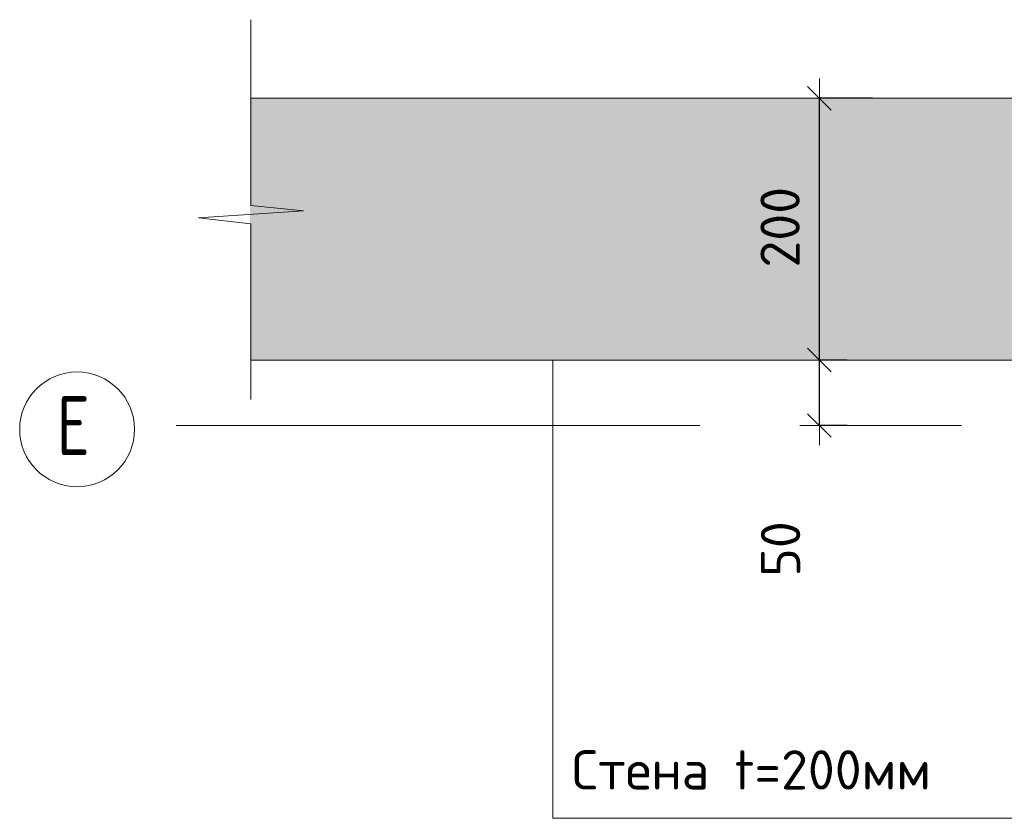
# Model space of a CAD drawing. Header units: metres. Extents: x -38 to 97, y -15 to 21.
# Tile 17 of 230: x 72.536 to 73.288, y -6.4 to -5.79. Entities that reach past the tile are written whole.
import ezdxf

# ---------------------------------------------------------------- set-up
doc = ezdxf.new("R2010")
doc.units = ezdxf.units.M
doc.header["$PDMODE"] = 65
doc.linetypes.add('______11', pattern=[0.5, 0.4, -0.05, 0, -0.05])
doc.linetypes.add('______5', pattern=[1.1, 0.8, -0.1, 0.1, -0.1])
for name, color, linetype, lineweight in [('XR$4$Общий слой (1)_1', 7, 'Continuous', 13), ('XR$4$Осевая линия (1)', 7, '______5', 13), ('XR$4$Размерная линия (1)', 7, 'Continuous', 13), ('XR$4$Текст_ общее_1', 7, 'Continuous', 13), ('XR$6$Общий слой (1)_1', 7, 'Continuous', 13), ('XR$6$Осевая линия (1)', 7, '______5', 13), ('XR$6$Размерная линия (1)', 7, 'Continuous', 13), ('XR$6$Текст_ общее_1', 7, 'Continuous', 13)]:
    doc.layers.add(name, color=color, linetype=linetype, lineweight=lineweight)
doc.styles.add('ISOCPEUR', font='txt')
doc.dimstyles.new('DIMSTYLE_23', dxfattribs={"dimtxt": 0.03, "dimasz": 0.03, "dimexe": 0, "dimexo": 0, "dimgap": 0.015, "dimtad": 2, "dimdec": 0, "dimlfac": 1000, "dimrnd": 5, "dimzin": 12, "dimdsep": 46, "dimtxsty": 'ISOCPEUR', "dimblk1": 'ALL_ML_STRICH', "dimblk2": 'ALL_ML_STRICH', "dimsah": 1, "dimcen": 0, "dimclrd": 7, "dimclre": 256, "dimclrt": 7, "dimadec": 0, "dimazin": 0, "dimtfac": 1, "dimtdec": 0, "dimtix": 1, "dimtmove": 2, "dimatfit": 3, "dimfxl": 0, "dimtvp": 1.2, "dimtzin": 0, "dimlwd": 0, "dimlwe": -3, "dimarcsym": 0})
doc.dimstyles.new('DIMSTYLE_24', dxfattribs={"dimtxt": 0.03, "dimasz": 0.03, "dimexe": 0, "dimexo": 0, "dimgap": 0.015, "dimtad": 2, "dimdec": 0, "dimlfac": 1000, "dimrnd": 5, "dimzin": 12, "dimdsep": 46, "dimtxsty": 'ISOCPEUR', "dimblk1": 'ALL_ML_STRICH', "dimblk2": 'ALL_ML_STRICH', "dimsah": 1, "dimcen": 0, "dimclrd": 7, "dimclre": 256, "dimclrt": 7, "dimadec": 0, "dimazin": 0, "dimtfac": 1, "dimtdec": 0, "dimtix": 1, "dimtmove": 2, "dimatfit": 3, "dimfxl": 0, "dimtzin": 0, "dimlwd": 0, "dimlwe": -3, "dimarcsym": 0})

# ---------------------------------------------------------------- blocks, each defined once
blk = doc.blocks.new('ЭЛЕМЕНТ_УЗОРА_23')
at = {"color": 7, "linetype": 'Continuous', "lineweight": 13, "transparency": 33554687}
blk.add_line((72.71285, -6.0799), (72.71285, -6.0799), dxfattribs=at)
blk.add_lwpolyline([(72.71285, -5.7899), (72.71285, -5.93171), (72.75285, -5.93577), (72.67285, -5.94128), (72.71285, -5.94592), (72.71285, -6.0799)], dxfattribs=at)
blk = doc.blocks.new('ALL_ML_STRICH')
at = {"color": 0, "linetype": 'ByBlock', "lineweight": -2}
for p, q in [((-0.3, -0.3), (0.3, 0.3)), ((0, -0.5), (0, 0.5)), ((-1, 0), (0.5, 0))]:
    blk.add_line(p, q, dxfattribs=at)
blk = doc.blocks.new('*D437')
at = {"layer": 'DEFPOINTS', "color": 7, "linetype": 'Continuous', "lineweight": 13, "transparency": 33554687}
for p in [(73.14833, -6.0499), (73.14702, -6.0999), (73.14833, -6.0999)]:
    blk.add_point(p, dxfattribs=at)
at = {"layer": 'XR$4$Размерная линия (1)', "color": 9, "linetype": 'Continuous', "lineweight": -2, "true_color": 0xc7c7c7, "transparency": 33554687}
for p, q in [((73.16833, -6.0499), (73.14702, -6.0499)), ((73.16833, -6.0999), (73.14702, -6.0999))]:
    blk.add_line(p, q, dxfattribs=at)
at = {"layer": 'XR$4$Размерная линия (1)', "color": 7, "linetype": 'Continuous', "lineweight": -2, "transparency": 33554687}
blk.add_line((73.14702, -6.0999), (73.14702, -6.0499), dxfattribs=at)
at = {"layer": 'XR$4$Размерная линия (1)', "color": 7, "linetype": 'Continuous', "lineweight": 13, "transparency": 33554687, "xscale": 0.03, "yscale": 0.03, "zscale": 0.03}
for p, rotation in [((73.14702, -6.0499), 90), ((73.14702, -6.0999), 270)]:
    blk.add_blockref('ALL_ML_STRICH', p, dxfattribs=dict(at, rotation=rotation))
at = {"layer": 'XR$4$Размерная линия (1)', "color": 7, "linetype": 'Continuous', "lineweight": 13, "transparency": 33554687, "insert": (73.11742, -6.19418), "char_height": 0.03, "width": 0.06, "attachment_point": 5, "rotation": 90, "style": 'ISOCPEUR'}
blk.add_mtext('\\A1;{50}', dxfattribs=at)
blk = doc.blocks.new('*D438')
at = {"layer": 'DEFPOINTS', "color": 7, "linetype": 'Continuous', "lineweight": 13, "transparency": 33554687}
for p in [(73.2075, -5.8499), (73.14702, -6.0499), (73.14833, -6.0499)]:
    blk.add_point(p, dxfattribs=at)
at = {"layer": 'XR$4$Размерная линия (1)', "color": 9, "linetype": 'Continuous', "lineweight": -2, "true_color": 0xc7c7c7, "transparency": 33554687}
for p, q in [((73.1875, -5.8499), (73.14702, -5.8499)), ((73.16833, -6.0499), (73.14702, -6.0499))]:
    blk.add_line(p, q, dxfattribs=at)
at = {"layer": 'XR$4$Размерная линия (1)', "color": 7, "linetype": 'Continuous', "lineweight": -2, "transparency": 33554687}
blk.add_line((73.14702, -6.0499), (73.14702, -5.8499), dxfattribs=at)
at = {"layer": 'XR$4$Размерная линия (1)', "color": 7, "linetype": 'Continuous', "lineweight": 13, "transparency": 33554687, "xscale": 0.03, "yscale": 0.03, "zscale": 0.03}
for p, rotation in [((73.14702, -5.8499), 90), ((73.14702, -6.0499), 270)]:
    blk.add_blockref('ALL_ML_STRICH', p, dxfattribs=dict(at, rotation=rotation))
at = {"layer": 'XR$4$Размерная линия (1)', "color": 7, "linetype": 'Continuous', "lineweight": 13, "transparency": 33554687, "insert": (73.11702, -5.9484), "char_height": 0.03, "width": 0.09, "attachment_point": 5, "rotation": 90, "style": 'ISOCPEUR'}
blk.add_mtext('\\A1;{200}', dxfattribs=at)
blk = doc.blocks.new('ЭЛЕМЕНТ_УЗОРА_44')
at = {"color": 7, "linetype": 'Continuous', "lineweight": 13, "transparency": 33554687}
blk.add_line((72.71285, -6.0799), (72.71285, -6.0799), dxfattribs=at)
blk.add_lwpolyline([(72.71285, -5.7899), (72.71285, -5.93171), (72.75285, -5.93577), (72.67285, -5.94128), (72.71285, -5.94592), (72.71285, -6.0799)], dxfattribs=at)
blk = doc.blocks.new('*D840')
at = {"layer": 'DEFPOINTS', "color": 7, "linetype": 'Continuous', "lineweight": 13, "transparency": 33554687}
for p in [(73.14833, -6.0499), (73.14702, -6.0999), (73.14833, -6.0999)]:
    blk.add_point(p, dxfattribs=at)
at = {"layer": 'XR$6$Размерная линия (1)', "color": 9, "linetype": 'Continuous', "lineweight": -2, "true_color": 0xc7c7c7, "transparency": 33554687}
for p, q in [((73.16833, -6.0499), (73.14702, -6.0499)), ((73.16833, -6.0999), (73.14702, -6.0999))]:
    blk.add_line(p, q, dxfattribs=at)
at = {"layer": 'XR$6$Размерная линия (1)', "color": 7, "linetype": 'Continuous', "lineweight": -2, "transparency": 33554687}
blk.add_line((73.14702, -6.0999), (73.14702, -6.0499), dxfattribs=at)
at = {"layer": 'XR$6$Размерная линия (1)', "color": 7, "linetype": 'Continuous', "lineweight": 13, "transparency": 33554687, "xscale": 0.03, "yscale": 0.03, "zscale": 0.03}
for p, rotation in [((73.14702, -6.0499), 90), ((73.14702, -6.0999), 270)]:
    blk.add_blockref('ALL_ML_STRICH', p, dxfattribs=dict(at, rotation=rotation))
at = {"layer": 'XR$6$Размерная линия (1)', "color": 7, "linetype": 'Continuous', "lineweight": 13, "transparency": 33554687, "insert": (73.11742, -6.19418), "char_height": 0.03, "width": 0.06, "attachment_point": 5, "rotation": 90, "style": 'ISOCPEUR'}
blk.add_mtext('\\A1;{50}', dxfattribs=at)
blk = doc.blocks.new('*D841')
at = {"layer": 'DEFPOINTS', "color": 7, "linetype": 'Continuous', "lineweight": 13, "transparency": 33554687}
for p in [(73.2075, -5.8499), (73.14702, -6.0499), (73.14833, -6.0499)]:
    blk.add_point(p, dxfattribs=at)
at = {"layer": 'XR$6$Размерная линия (1)', "color": 9, "linetype": 'Continuous', "lineweight": -2, "true_color": 0xc7c7c7, "transparency": 33554687}
for p, q in [((73.1875, -5.8499), (73.14702, -5.8499)), ((73.16833, -6.0499), (73.14702, -6.0499))]:
    blk.add_line(p, q, dxfattribs=at)
at = {"layer": 'XR$6$Размерная линия (1)', "color": 7, "linetype": 'Continuous', "lineweight": -2, "transparency": 33554687}
blk.add_line((73.14702, -6.0499), (73.14702, -5.8499), dxfattribs=at)
at = {"layer": 'XR$6$Размерная линия (1)', "color": 7, "linetype": 'Continuous', "lineweight": 13, "transparency": 33554687, "xscale": 0.03, "yscale": 0.03, "zscale": 0.03}
for p, rotation in [((73.14702, -5.8499), 90), ((73.14702, -6.0499), 270)]:
    blk.add_blockref('ALL_ML_STRICH', p, dxfattribs=dict(at, rotation=rotation))
at = {"layer": 'XR$6$Размерная линия (1)', "color": 7, "linetype": 'Continuous', "lineweight": 13, "transparency": 33554687, "insert": (73.11702, -5.9484), "char_height": 0.03, "width": 0.09, "attachment_point": 5, "rotation": 90, "style": 'ISOCPEUR'}
blk.add_mtext('\\A1;{200}', dxfattribs=at)

msp = doc.modelspace()

# ---------------------------------------------------------------- hatches: boundary and pattern name
at = {"linetype": 'Continuous', "lineweight": 13, "true_color": 0xf1f1f1, "transparency": 33554687}
msp.add_hatch(color=7, dxfattribs=at).paths.add_polyline_path([(73.83995, -5.8499), (72.71218, -5.8499), (72.71218, -6.0499), (73.83995, -6.0499)])
msp.add_hatch(color=7, dxfattribs=at).paths.add_polyline_path([(73.83995, -5.8499), (72.71218, -5.8499), (72.71218, -6.0499), (73.83995, -6.0499)])

# ---------------------------------------------------------------- linework, layer by layer
at = {"color": 7, "linetype": 'Continuous', "lineweight": 13, "transparency": 33554687}
msp.add_line((73.84063, -5.8499), (72.71285, -5.8499), dxfattribs=at)
msp.add_line((73.84063, -5.8499), (72.71285, -5.8499), dxfattribs=at)
for points in [[(72.71285, -6.0499), (73.84063, -6.0499), (73.84063, -5.8499)], [(72.71285, -6.0499), (73.84063, -6.0499), (73.84063, -5.8499)], [(72.94331, -6.0499), (72.94331, -6.3999), (73.54331, -6.3999)], [(72.94331, -6.0499), (72.94331, -6.3999), (73.54331, -6.3999)]]:
    msp.add_lwpolyline(points, dxfattribs=at)
at = {"layer": 'XR$4$Общий слой (1)_1', "color": 7, "linetype": 'Continuous', "lineweight": 13, "transparency": 33554687}
msp.add_line((73.05563, -5.8499), (77.10027, -5.8499), dxfattribs=at)
at = {"layer": 'XR$4$Осевая линия (1)', "color": 253, "linetype": '______11', "lineweight": 13, "true_color": 0xa0a0a0, "transparency": 33554687}
msp.add_line((77.25563, -6.0999), (72.62316, -6.0999), dxfattribs=at)
at = {"layer": 'XR$4$Осевая линия (1)', "color": 7, "linetype": 'Continuous', "lineweight": 13, "transparency": 33554687}
msp.add_circle((72.58003, -6.10282), 0.04386, dxfattribs=at)
at = {"layer": 'XR$6$Общий слой (1)_1', "color": 7, "linetype": 'Continuous', "lineweight": 13, "transparency": 33554687}
msp.add_line((73.05563, -5.8499), (77.10027, -5.8499), dxfattribs=at)
at = {"layer": 'XR$6$Осевая линия (1)', "color": 253, "linetype": '______11', "lineweight": 13, "true_color": 0xa0a0a0, "transparency": 33554687}
msp.add_line((77.25563, -6.0999), (72.62316, -6.0999), dxfattribs=at)
at = {"layer": 'XR$6$Осевая линия (1)', "color": 7, "linetype": 'Continuous', "lineweight": 13, "transparency": 33554687}
msp.add_circle((72.58003, -6.10282), 0.04386, dxfattribs=at)

# ---------------------------------------------------------------- block references
at = {"color": 7, "linetype": 'Continuous', "lineweight": 13, "transparency": 33554687}
for name in ['ЭЛЕМЕНТ_УЗОРА_23', 'ЭЛЕМЕНТ_УЗОРА_44']:
    msp.add_blockref(name, (0, 0), dxfattribs=at)

# ---------------------------------------------------------------- texts
at = {"layer": 'XR$4$Осевая линия (1)', "color": 7, "linetype": 'Continuous', "lineweight": 13, "transparency": 33554687, "insert": (72.56428, -6.1224), "char_height": 0.045, "width": 0.0489611, "attachment_point": 7, "style": 'ISOCPEUR'}
msp.add_mtext('\\W0.78;Е', dxfattribs=at)
at = {"layer": 'XR$4$Текст_ общее_1', "color": 7, "linetype": 'Continuous', "lineweight": 13, "transparency": 33554687, "insert": (72.95795, -6.3779), "char_height": 0.03, "width": 0.2966875, "attachment_point": 7, "style": 'ISOCPEUR'}
msp.add_mtext('\\A1;{\\fISOCPEUR|i0|b0;\\H0.030000;\\W1.000000;\\C7;Стена t=200мм}\\P', dxfattribs=at)
at = {"layer": 'XR$6$Осевая линия (1)', "color": 7, "linetype": 'Continuous', "lineweight": 13, "transparency": 33554687, "insert": (72.56428, -6.1224), "char_height": 0.045, "width": 0.0489611, "attachment_point": 7, "style": 'ISOCPEUR'}
msp.add_mtext('\\W0.78;Е', dxfattribs=at)
at = {"layer": 'XR$6$Текст_ общее_1', "color": 7, "linetype": 'Continuous', "lineweight": 13, "transparency": 33554687, "insert": (72.95795, -6.3779), "char_height": 0.03, "width": 0.2966875, "attachment_point": 7, "style": 'ISOCPEUR'}
msp.add_mtext('\\A1;{\\fISOCPEUR|i0|b0;\\H0.030000;\\W1.000000;\\C7;Стена t=200мм}\\P', dxfattribs=at)

# ---------------------------------------------------------------- dimensions: what is measured, and where the dimension line sits
at = {"layer": 'XR$4$Размерная линия (1)', "color": 7, "linetype": 'Continuous', "lineweight": 13, "transparency": 33554687}
for base, p1, p2, dimstyle, picture, middle in [((73.14702, -5.8499), (73.16833, -6.0499), (73.1875, -5.8499), 'DIMSTYLE_24', '*D438', (73.11702, -5.9484)), ((73.14702, -6.0499), (73.16833, -6.0999), (73.16833, -6.0499), 'DIMSTYLE_23', '*D437', (73.11742, -6.19418))]:
    dim = msp.add_linear_dim(base=base, p1=p1, p2=p2, angle=90, dimstyle=dimstyle, override={"dimpost": '<>', "dimclrd": 7, "dimclre": 9, "dimclrt": 7, "dimlwd": 0, "dimlwe": 65533}, dxfattribs=at)
    dim.commit()
    dim.dimension.update_dxf_attribs({"geometry": picture, "text_midpoint": middle, "dimtype": 160})
at = {"layer": 'XR$6$Размерная линия (1)', "color": 7, "linetype": 'Continuous', "lineweight": 13, "transparency": 33554687}
for base, p1, p2, dimstyle, picture, middle in [((73.14702, -5.8499), (73.16833, -6.0499), (73.1875, -5.8499), 'DIMSTYLE_24', '*D841', (73.11702, -5.9484)), ((73.14702, -6.0499), (73.16833, -6.0999), (73.16833, -6.0499), 'DIMSTYLE_23', '*D840', (73.11742, -6.19418))]:
    dim = msp.add_linear_dim(base=base, p1=p1, p2=p2, angle=90, dimstyle=dimstyle, override={"dimpost": '<>', "dimclrd": 7, "dimclre": 9, "dimclrt": 7, "dimlwd": 0, "dimlwe": 65533}, dxfattribs=at)
    dim.commit()
    dim.dimension.update_dxf_attribs({"geometry": picture, "text_midpoint": middle, "dimtype": 160})

doc.saveas('drawing.dxf')
